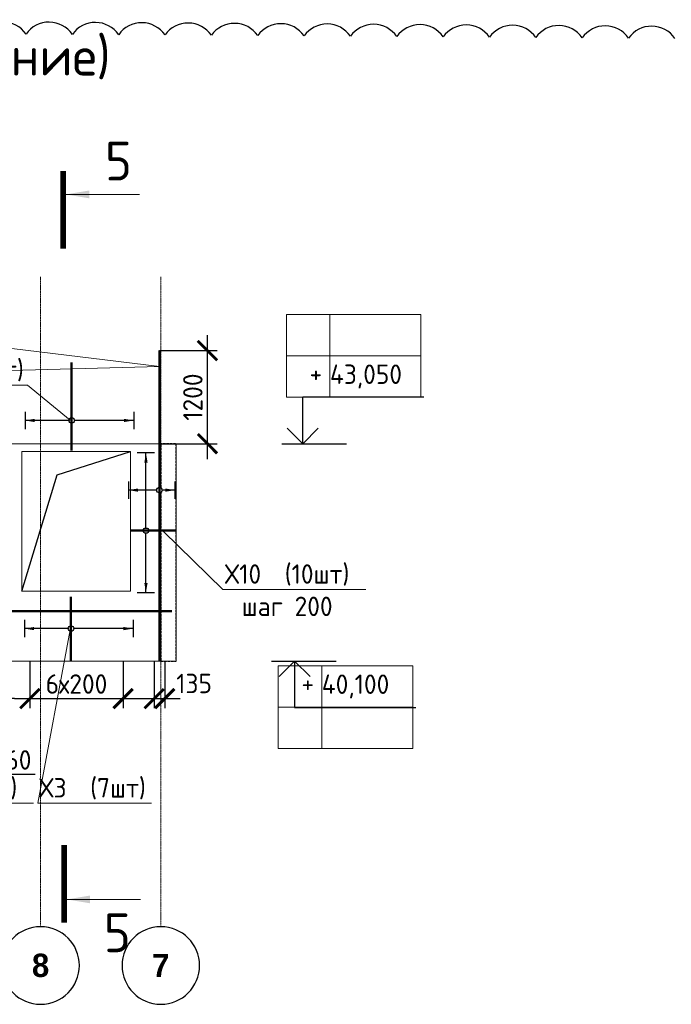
# Model space of a CAD drawing. Header units: millimetres. Extents: x 247266 to 730847, y -636031 to 10052.
# Tile 168 of 196: x 564788 to 573188, y -250164 to -237480. Entities that reach past the tile are written whole.
import ezdxf
from ezdxf import colors
from ezdxf.entities.mleader import LeaderData, LeaderLine
from ezdxf.math import Vec2, Vec3

# ---------------------------------------------------------------- set-up
doc = ezdxf.new("R2010")
doc.units = ezdxf.units.MM
doc.set_wipeout_variables(frame=1)
for name, pattern in [('______5', [1100, 800, -100, 100, -100]), ('________', [0]), ('HIDDEN2', [4.7625, 3.175, -1.5875]), ('осевая', [50.8, 31.75, -6.35, 6.35, -6.35])]:
    doc.linetypes.add(name, pattern=pattern)
for name, color, linetype, lineweight in [('RAZMER', 7, 'Continuous', 15), ('Standard', 7, 'Continuous', 25), ('АрмСтер', 7, 'Continuous', 50), ('АС-Таблицы', 7, 'Continuous', 20), ('Оси', 7, '______5', 18), ('отметки', 7, 'Continuous', 18), ('подоснова', 7, 'Continuous', 5), ('Узлы', 7, 'Continuous', 0)]:
    doc.layers.add(name, color=color, linetype=linetype, lineweight=lineweight)
doc.layers.add('Исправления', color=1, linetype='Continuous')
doc.layers.add('РАЗМЕРЫ', color=7, linetype='Continuous')
doc.styles.add('Century Gothic', font='GOTHIC.TTF')
doc.styles.add('GOST-2.304_Type-B', font='GOST_Common.ttf')
doc.styles.add('ГОСТ', font='GOST_Common.ttf')
doc.dimstyles.new('СПДС', dxfattribs={"dimscale": 100, "dimtxt": 2.5, "dimasz": 2.5, "dimexe": 1.25, "dimexo": 0, "dimtad": 1, "dimdec": 0, "dimtxsty": 'GOST-2.304_Type-B', "dimblk": 'ARCHTICK', "dimcen": 2.5, "dimdle": 2, "dimadec": 0, "dimazin": 2, "dimtfac": 0.75, "dimtdec": 0, "dimtmove": 1, "dimatfit": 3, "dimfxl": 1, "dimtolj": 1, "dimarcsym": 1})

# ---------------------------------------------------------------- blocks, each defined once
blk = doc.blocks.new('NSY101')
at = {"color": 0, "linetype": 'ByBlock', "lineweight": -2}
blk.add_circle((0, 0), 50, dxfattribs=at)
blk = doc.blocks.new('*U3332')
at = {"layer": 'РАЗМЕРЫ'}
for p, q in [((112, 400), (-112, 400)), ((112, -200), (-112, -200))]:
    blk.add_line(p, q, dxfattribs=at)
at = {"layer": 'РАЗМЕРЫ', "ltscale": 15}
blk.add_line((0, -200), (0, 400), dxfattribs=at)
at = {"layer": 'РАЗМЕРЫ'}
for points in [[(0, 400), (21, 275), (-21, 275)], [(0, -200), (21, -75), (-21, -75)]]:
    blk.add_solid(points, dxfattribs=at)
at = {"linetype": 'Continuous', "lineweight": 0}
blk.add_wipeout([(35, 0), (28, 21), (11, 33), (-11, 33), (-28, 21), (-35, 0), (-28, -21), (-11, -33), (11, -33), (28, -21)], dxfattribs=at)
at = {"color": 0, "linetype": 'ByBlock', "lineweight": -2, "ltscale": 100}
blk.add_line((-2203, 0), (1797, 0), dxfattribs=at)
at = {"layer": 'РАЗМЕРЫ'}
blk.add_circle((0, 0), 35, dxfattribs=at)
blk = doc.blocks.new('*U3334')
at = {"layer": 'РАЗМЕРЫ'}
for p, q in [((112, 600), (-112, 600)), ((112, -800), (-112, -800))]:
    blk.add_line(p, q, dxfattribs=at)
at = {"layer": 'РАЗМЕРЫ', "ltscale": 15}
blk.add_line((0, -800), (0, 600), dxfattribs=at)
at = {"layer": 'РАЗМЕРЫ'}
for points in [[(0, 600), (21, 475), (-21, 475)], [(0, -800), (21, -675), (-21, -675)]]:
    blk.add_solid(points, dxfattribs=at)
at = {"linetype": 'Continuous', "lineweight": 0}
blk.add_wipeout([(35, 0), (28, 21), (11, 33), (-11, 33), (-28, 21), (-35, 0), (-28, -21), (-11, -33), (11, -33), (28, -21)], dxfattribs=at)
at = {"color": 0, "linetype": 'ByBlock', "lineweight": -2, "ltscale": 100}
blk.add_line((-419, 0), (411, 0), dxfattribs=at)
at = {"layer": 'РАЗМЕРЫ'}
blk.add_circle((0, 0), 35, dxfattribs=at)
blk = doc.blocks.new('*U3042')
at = {"layer": 'РАЗМЕРЫ'}
for p, q in [((112, 200), (-112, 200)), ((112, -600), (-112, -600))]:
    blk.add_line(p, q, dxfattribs=at)
at = {"layer": 'РАЗМЕРЫ', "ltscale": 15}
blk.add_line((0, -600), (0, 200), dxfattribs=at)
at = {"layer": 'РАЗМЕРЫ'}
for points in [[(0, 200), (21, 75), (-21, 75)], [(0, -600), (21, -475), (-21, -475)]]:
    blk.add_solid(points, dxfattribs=at)
at = {"linetype": 'Continuous', "lineweight": 0}
blk.add_wipeout([(35, 0), (28, 21), (11, 33), (-11, 33), (-28, 21), (-35, 0), (-28, -21), (-11, -33), (11, -33), (28, -21)], dxfattribs=at)
at = {"color": 0, "linetype": 'ByBlock', "lineweight": -2, "ltscale": 100}
blk.add_line((-2445, 0), (4820, 0), dxfattribs=at)
at = {"layer": 'РАЗМЕРЫ'}
blk.add_circle((0, 0), 35, dxfattribs=at)
blk = doc.blocks.new('*U3251')
at = {"layer": 'РАЗМЕРЫ'}
for p, q in [((112, 600), (-112, 600)), ((112, -800), (-112, -800))]:
    blk.add_line(p, q, dxfattribs=at)
at = {"layer": 'РАЗМЕРЫ', "ltscale": 15}
blk.add_line((0, -800), (0, 600), dxfattribs=at)
at = {"layer": 'РАЗМЕРЫ'}
for points in [[(0, 600), (21, 475), (-21, 475)], [(0, -800), (21, -675), (-21, -675)]]:
    blk.add_solid(points, dxfattribs=at)
at = {"linetype": 'Continuous', "lineweight": 0}
blk.add_wipeout([(35, 0), (28, 21), (11, 33), (-11, 33), (-28, 21), (-35, 0), (-28, -21), (-11, -33), (11, -33), (28, -21)], dxfattribs=at)
at = {"color": 0, "linetype": 'ByBlock', "lineweight": -2, "ltscale": 100}
blk.add_line((-389, 0), (746, 0), dxfattribs=at)
at = {"layer": 'РАЗМЕРЫ'}
blk.add_circle((0, 0), 35, dxfattribs=at)
blk = doc.blocks.new('*U3034')
at = {"layer": 'РАЗМЕРЫ'}
for p, q in [((112, 1000), (-112, 1000)), ((112, -800), (-112, -800))]:
    blk.add_line(p, q, dxfattribs=at)
at = {"layer": 'РАЗМЕРЫ', "ltscale": 15}
blk.add_line((0, -800), (0, 1000), dxfattribs=at)
at = {"layer": 'РАЗМЕРЫ'}
for points in [[(0, 1000), (21, 875), (-21, 875)], [(0, -800), (21, -675), (-21, -675)]]:
    blk.add_solid(points, dxfattribs=at)
at = {"linetype": 'Continuous', "lineweight": 0}
blk.add_wipeout([(35, 0), (28, 21), (11, 33), (-11, 33), (-28, 21), (-35, 0), (-28, -21), (-11, -33), (11, -33), (28, -21)], dxfattribs=at)
at = {"color": 0, "linetype": 'ByBlock', "lineweight": -2, "ltscale": 100}
blk.add_line((-193, 0), (387, 0), dxfattribs=at)
at = {"layer": 'РАЗМЕРЫ'}
blk.add_circle((0, 0), 35, dxfattribs=at)
blk = doc.blocks.new('_None')
blk = doc.blocks.new('_ArchTick')
at = {"color": 0, "linetype": 'ByBlock', "const_width": 0.15}
blk.add_lwpolyline([(-0.5, -0.5), (0.5, 0.5)], dxfattribs=at)
blk = doc.blocks.new('*D3407')
at = {"layer": 'DEFPOINTS', "color": 0, "ltscale": 100}
for p in [(566589, -241742), (567208, -241742), (566589, -242942)]:
    blk.add_point(p, dxfattribs=at)
at = {"layer": 'РАЗМЕРЫ', "color": 0, "lineweight": -2}
for p, q in [((567208, -243142), (567208, -241542)), ((566589, -241742), (567333, -241742)), ((566589, -242942), (567333, -242942))]:
    blk.add_line(p, q, dxfattribs=at)
at = {"layer": 'РАЗМЕРЫ', "color": 0, "lineweight": -2, "ltscale": 100, "xscale": 250, "yscale": 250, "zscale": 250}
for p, rotation in [((567208, -241742), 90), ((567208, -242942), 270)]:
    blk.add_blockref('_ArchTick', p, dxfattribs=dict(at, rotation=rotation))
at = {"layer": 'РАЗМЕРЫ', "color": 0, "ltscale": 100, "insert": (567020, -242342), "char_height": 250, "attachment_point": 5, "rotation": 90, "style": 'GOST-2.304_Type-B'}
blk.add_mtext('\\A1;1200', dxfattribs=at)
blk = doc.blocks.new('*D3346')
at = {"layer": 'DEFPOINTS', "color": 0, "ltscale": 100}
for p in [(564362, -245742), (564522, -245742), (564522, -246221)]:
    blk.add_point(p, dxfattribs=at)
at = {"layer": 'РАЗМЕРЫ', "color": 0, "lineweight": -2}
for p, q in [((564362, -245742), (564362, -246346)), ((564522, -245742), (564522, -246346)), ((564162, -246221), (564722, -246221)), ((564437, -247204), (564442, -246221)), ((564987, -247204), (564437, -247204))]:
    blk.add_line(p, q, dxfattribs=at)
at = {"layer": 'РАЗМЕРЫ', "color": 0, "lineweight": -2, "ltscale": 100, "xscale": 250, "yscale": 250, "zscale": 250, "rotation": 180}
blk.add_blockref('_ArchTick', (564362, -246221), dxfattribs=at)
at = {"layer": 'РАЗМЕРЫ', "color": 0, "lineweight": -2, "ltscale": 100, "xscale": 250, "yscale": 250, "zscale": 250}
blk.add_blockref('_ArchTick', (564522, -246221), dxfattribs=at)
at = {"layer": 'РАЗМЕРЫ', "color": 0, "ltscale": 100, "insert": (564712, -247016), "char_height": 250, "attachment_point": 5, "style": 'GOST-2.304_Type-B'}
blk.add_mtext('\\A1;160', dxfattribs=at)
blk = doc.blocks.new('*D3347')
at = {"layer": 'DEFPOINTS', "color": 0, "ltscale": 100}
for p in [(564920, -245748), (566121, -245740), (566121, -246226)]:
    blk.add_point(p, dxfattribs=at)
at = {"layer": 'РАЗМЕРЫ', "color": 0, "lineweight": -2}
for p, q in [((564920, -245748), (564920, -246351)), ((566121, -245740), (566121, -246351)), ((564720, -246226), (566321, -246226))]:
    blk.add_line(p, q, dxfattribs=at)
at = {"layer": 'РАЗМЕРЫ', "color": 0, "lineweight": -2, "ltscale": 100, "xscale": 250, "yscale": 250, "zscale": 250, "rotation": 180}
blk.add_blockref('_ArchTick', (564920, -246226), dxfattribs=at)
at = {"layer": 'РАЗМЕРЫ', "color": 0, "lineweight": -2, "ltscale": 100, "xscale": 250, "yscale": 250, "zscale": 250}
blk.add_blockref('_ArchTick', (566121, -246226), dxfattribs=at)
at = {"layer": 'РАЗМЕРЫ', "color": 0, "ltscale": 100, "insert": (565520, -246038), "char_height": 250, "attachment_point": 5, "style": 'GOST-2.304_Type-B'}
blk.add_mtext('\\A1;6х200', dxfattribs=at)
blk = doc.blocks.new('*D3348')
at = {"layer": 'DEFPOINTS', "color": 0, "ltscale": 100}
for p in [(566522, -245742), (566657, -245742), (566657, -246226)]:
    blk.add_point(p, dxfattribs=at)
at = {"layer": 'РАЗМЕРЫ', "color": 0, "lineweight": -2}
for p, q in [((566522, -245742), (566522, -246351)), ((566657, -245742), (566657, -246351)), ((566322, -246226), (566857, -246226))]:
    blk.add_line(p, q, dxfattribs=at)
at = {"layer": 'РАЗМЕРЫ', "color": 0, "lineweight": -2, "ltscale": 100, "xscale": 250, "yscale": 250, "zscale": 250, "rotation": 180}
blk.add_blockref('_ArchTick', (566522, -246226), dxfattribs=at)
at = {"layer": 'РАЗМЕРЫ', "color": 0, "lineweight": -2, "ltscale": 100, "xscale": 250, "yscale": 250, "zscale": 250}
blk.add_blockref('_ArchTick', (566657, -246226), dxfattribs=at)
at = {"layer": 'РАЗМЕРЫ', "color": 0, "ltscale": 100, "insert": (567036, -246031), "char_height": 250, "attachment_point": 5, "style": 'GOST-2.304_Type-B'}
blk.add_mtext('\\A1;135', dxfattribs=at)
blk = doc.blocks.new('*T3365')
at = {"layer": 'DEFPOINTS', "color": 8, "linetype": 'ByBlock', "lineweight": 0}
for p, q in [((0, 1067), (1734, 1067)), ((0, 0), (0, 1067)), ((561, 0), (561, 1067)), ((1734, 0), (1734, 1067)), ((0, 533), (1734, 533)), ((0, 0), (1734, 0))]:
    blk.add_line(p, q, dxfattribs=at)
at = {"layer": 'АС-Таблицы', "color": 0, "char_height": 250, "style": 'ГОСТ'}
for s, insert, width, attachment_point in [('+', (461, 967), 361.22, 3), ('40,100', (561, 800), 1173.09, 4)]:
    blk.add_mtext(s, dxfattribs=dict(at, insert=insert, width=width, attachment_point=attachment_point))
blk = doc.blocks.new('*T3366')
at = {"layer": 'DEFPOINTS', "color": 8, "linetype": 'ByBlock', "lineweight": 0}
for p, q in [((0, 0), (1734, 0)), ((0, 0), (0, -1067)), ((561, 0), (561, -1067)), ((1734, 0), (1734, -1067)), ((0, -533), (1734, -533)), ((0, -1067), (1734, -1067))]:
    blk.add_line(p, q, dxfattribs=at)
at = {"layer": 'АС-Таблицы', "color": 0, "char_height": 250, "style": 'ГОСТ'}
for s, insert, width, attachment_point in [('+', (461, -633), 361.22, 3), ('43,050', (561, -800), 1173.09, 4)]:
    blk.add_mtext(s, dxfattribs=dict(at, insert=insert, width=width, attachment_point=attachment_point))

msp = doc.modelspace()

# ---------------------------------------------------------------- linework, layer by layer
at = {"linetype": 'HIDDEN2', "transparency": 33554687}
msp.add_lwpolyline([(566806.57, -242941.93), (566606.57, -242941.93), (566606.57, -245741.93), (566806.57, -245741.93)], close=True, dxfattribs=at)
for points in [[(568166.54, -242941.93), (569001.11, -242941.93)], [(568033.21, -245741.93), (568867.77, -245741.93)]]:
    msp.add_lwpolyline(points)
at = {"layer": 'RAZMER', "ltscale": 100}
for p, q in [((568436.02, -242494.58), (568437.54, -242342.81)), ((568437.54, -242340.16), (570000.04, -242340.16)), ((568437.54, -242342.81), (570000.04, -242342.81)), ((568437.54, -242342.81), (570000.04, -242342.81)), ((568330.84, -246189.29), (568332.36, -246336.1)), ((568332.36, -246341.06), (569894.86, -246341.06)), ((568332.36, -246341.06), (569894.86, -246341.06)), ((568332.36, -246343.7), (569894.86, -246343.7))]:
    msp.add_line(p, q, dxfattribs=at)
at = {"layer": 'Standard', "linetype": '________', "lineweight": 0, "transparency": 33554687}
for p, q in [((566806.57, -245741.93), (566806.57, -242941.93)), ((560256.57, -245741.93), (566806.57, -245741.93))]:
    msp.add_line(p, q, dxfattribs=at)
msp.add_lwpolyline([(566806.57, -242941.93), (564226.57, -242941.93), (564226.57, -242741.93), (560256.57, -242741.93)], dxfattribs=at)
msp.add_lwpolyline([(564816.57, -243041.93), (566216.57, -243041.93), (566216.57, -244841.93), (564816.57, -244841.93)], close=True, dxfattribs=at)
at = {"layer": 'Исправления'}
msp.add_lwpolyline([(573234.17, -237720.61, 0.52056705), (572636.68, -237716.62, 0.52056705), (572039.19, -237712.64, 0.52056705), (571441.7, -237708.65, 0.52056705), (570844.21, -237704.66, 0.52056705), (570246.72, -237700.68, 0.52056705), (569649.23, -237696.69, 0.52056705), (569051.73, -237692.71, 0.52056705), (568454.24, -237688.72, 0.52056705), (567856.75, -237684.73, 0.52056705), (567259.26, -237680.75, 0.52056705), (566661.77, -237676.76, 0.52056705), (566064.28, -237672.78, 0.52056705), (565466.79, -237668.79, 0.52056705), (564869.3, -237664.8, 0.52056705), (564271.81, -237660.82, 0.52056705)], format="xyb", dxfattribs=at)
at = {"layer": 'Оси', "linetype": 'осевая', "lineweight": 0, "ltscale": 0.3, "transparency": 33554687}
for p, q in [((565056.57, -240792.17), (565056.57, -249148.29)), ((566606.57, -240792.17), (566606.57, -249148.29))]:
    msp.add_line(p, q, dxfattribs=at)
at = {"layer": 'отметки', "linetype": 'Continuous', "lineweight": 25, "ltscale": 100}
for p, q in [((568436.02, -242941.93), (568436.02, -242341.93)), ((568330.84, -245741.93), (568330.84, -246341.93))]:
    msp.add_line(p, q, dxfattribs=at)
for points in [[(568236.02, -242741.93), (568436.02, -242941.93), (568636.02, -242741.93)], [(568130.84, -245941.93), (568330.84, -245741.93), (568530.84, -245941.93)]]:
    msp.add_lwpolyline(points, dxfattribs=at)
at = {"layer": 'РАЗМЕРЫ'}
msp.add_lwpolyline([(564816.57, -244841.93), (565270.17, -243343.27), (566216.57, -243041.93)], dxfattribs=at)
at = {"layer": 'Узлы', "linetype": 'Continuous', "lineweight": 0}
for p, q in [((565383.07, -239730.63, 400), (566333.07, -239730.63, 400)), ((565395.81, -248812.84, 200), (566345.81, -248812.84, 200))]:
    msp.add_line(p, q, dxfattribs=at)
at = {"layer": 'Узлы', "linetype": 'Continuous', "lineweight": 0, "const_width": 70}
for points, elevation in [([(565348.07, -239430.63), (565348.07, -240430.63)], 400), ([(565360.81, -249112.84), (565360.81, -248112.84)], 200)]:
    msp.add_lwpolyline(points, dxfattribs=dict(at, elevation=elevation))
at = {"layer": 'Узлы', "linetype": 'Continuous', "lineweight": 0}
for points in [[(565383.07, -239730.63, 400), (565683.52, -239780.9, 400), (565683.52, -239680.35, 400)], [(565395.81, -248812.84, 200), (565696.26, -248863.12, 200), (565696.26, -248762.56, 200)]]:
    msp.add_solid(points, dxfattribs=at)

# ---------------------------------------------------------------- block references
for name, p in [('*T3366', (568226.6, -241276.14)), ('*T3365', (568121.42, -246869.43))]:
    msp.add_blockref(name, p)
at = {"layer": 'Оси', "linetype": 'Continuous', "lineweight": 25, "transparency": 33554687, "xscale": -9.999999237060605, "yscale": 9.999999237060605, "zscale": 9.999999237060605}
for p in [(565057.11, -249664.16), (566607.11, -249664.16)]:
    msp.add_blockref('NSY101', p, dxfattribs=at)

# ---------------------------------------------------------------- texts
at = {"layer": 'Оси', "linetype": 'Continuous', "lineweight": 25, "transparency": 33554687, "char_height": 300, "width": 385, "attachment_point": 5, "style": 'Century Gothic'}
for s, insert in [('\\A1;{\\fCentury Gothic|i0|b1;\\H300.000000;\\W1.000000;\\C16;8}\\P', (565057.11, -249664.16)), ('\\A1;{\\fCentury Gothic|i0|b1;\\H300.000000;\\W1.000000;\\C16;7}\\P', (566607.11, -249664.16))]:
    msp.add_mtext(s, dxfattribs=dict(at, insert=insert))
at = {"layer": 'РАЗМЕРЫ', "insert": (563166.08, -238016.92), "char_height": 500, "attachment_point": 5, "style": 'GOST-2.304_Type-B'}
msp.add_mtext_dynamic_manual_height_columns('в-в (армирование)', width=5972.4511, gutter_width=625, heights=[0], dxfattribs=at)
at = {"layer": 'Узлы', "linetype": 'Continuous', "lineweight": 0, "char_height": 500, "attachment_point": 5, "style": 'GOST-2.304_Type-B'}
for insert in [(566061.11, -239300.63, 400), (566045.81, -249242.84, 200)]:
    msp.add_mtext_dynamic_manual_height_columns('5', width=723.8798, gutter_width=25, heights=[0], dxfattribs=dict(at, insert=insert))

# ---------------------------------------------------------------- next in the draw order: block references
at = {"layer": 'АрмСтер', "ltscale": 15, "rotation": 90}
msp.add_blockref('*U3332', (566588.83, -243540.09), dxfattribs=at)

# ---------------------------------------------------------------- next in the draw order: block references
for name, p in [('*U3251', (565457.42, -242642.48)), ('*U3334', (565449.27, -245323.8))]:
    msp.add_blockref(name, p, dxfattribs=at)

# ---------------------------------------------------------------- next in the draw order: block references
at = {"layer": 'АрмСтер', "ltscale": 15}
msp.add_blockref('*U3042', (561929.08, -245099.7), dxfattribs=at)

# ---------------------------------------------------------------- next in the draw order: leaders
at = {"layer": 'подоснова'}
ml = msp.add_multileader_mtext('Standard', dxfattribs=at)
ml.set_content('3  ', color=256, style='GOST-2.304_Type-B')
ml.set_leader_properties(color=256, linetype='ByLayer', lineweight=15)
ml.set_arrow_properties(name='NONE')
ml.build(insert=Vec2(0, 0))
ml.multileader.update_dxf_attribs({"text_left_attachment_type": 6, "text_right_attachment_type": 6, "dogleg_length": 10, "arrow_head_size": 18})
ctx = ml.context
ctx.base_point, ctx.char_height, ctx.arrow_head_size, ctx.landing_gap_size, ctx.plane_origin = Vec3(558184.1, -240944.01), 250, 18, 20, Vec3(553971.35, -238138.1)
ctx.left_attachment, ctx.right_attachment, ctx.text_align_type = 6, 6, 1
notes = []
notes.append((ctx, [(1, (1, 1, 0), (558359.17, -240944.26), (-1, 0), 10, [(3, [(559837.48, -241851.55), (563148.98, -242037.25), (566588.83, -241949.13)], 0, [])])]))
ctx.mtext.insert, ctx.mtext.alignment, ctx.mtext.flow_direction = Vec3(558266.6, -240644.01), 2, 5
ml = msp.add_multileader_mtext('Standard', dxfattribs=at)
ml.set_content('Х5 (7шт)', color=256, style='GOST-2.304_Type-B')
ml.set_leader_properties(color=256, linetype='ByLayer', lineweight=15)
ml.set_arrow_properties(name='NONE')
ml.build(insert=Vec2(0, 0))
ml.multileader.update_dxf_attribs({"text_left_attachment_type": 6, "text_right_attachment_type": 6, "dogleg_length": 10, "arrow_head_size": 18})
ctx = ml.context
ctx.base_point, ctx.char_height, ctx.arrow_head_size, ctx.landing_gap_size, ctx.plane_origin = Vec3(563577.5, -242163.05), 250, 18, 20, Vec3(560641.67, -238787.87)
ctx.left_attachment, ctx.right_attachment, ctx.text_align_type = 6, 6, 1
notes.append((ctx, [(0, (1, 1, 0), (564888.68, -242188.07), (-1, 0), 10, [(0, [(565439.45, -242639.08)], 0, [])])]))
ctx.mtext.insert, ctx.mtext.alignment, ctx.mtext.flow_direction = Vec3(564227.8, -241863.05), 2, 5
for ctx, leaders in notes:
    for number, flags, end, landing, length, lines in leaders:
        leader = LeaderData()
        leader.index, (leader.has_last_leader_line, leader.has_dogleg_vector, leader.attachment_direction) = number, flags
        leader.last_leader_point, leader.dogleg_vector, leader.dogleg_length = Vec3(end), Vec3(landing), length
        for number, points, colour, breaks in lines:
            line = LeaderLine()
            line.index, line.vertices, line.color, line.breaks = number, Vec3.list(points), colors.encode_raw_color(colour), breaks
            leader.lines.append(line)
        ctx.leaders.append(leader)

# ---------------------------------------------------------------- next in the draw order: block references
at = {"layer": 'АрмСтер', "ltscale": 15}
msp.add_blockref('*U3034', (566415.66, -244061.32), dxfattribs=at)

# ---------------------------------------------------------------- next in the draw order: dimensions: what is measured, and where the dimension line sits
at = {"layer": 'РАЗМЕРЫ'}
for base, p1, p2, picture, middle in [((564522.13, -246220.99), (564362.13, -245742.01, 0), (564522.13, -245742.01), '*D3346', (564499.13, -247203.73)), ((566656.93, -246226), (566522.13, -245742.01), (566656.93, -245742.01, 360), '*D3348', (567035.51, -246218.64))]:
    dim = msp.add_linear_dim(base=base, p1=p1, p2=p2, dimstyle='СПДС', dxfattribs=at)
    dim.commit()
    dim.dimension.update_dxf_attribs({"geometry": picture, "text_midpoint": middle, "dimtype": 160})
dim = msp.add_linear_dim(base=(566120.68, -246226), p1=(564919.53, -245747.85), p2=(566120.68, -245739.93), text='6х200', dimstyle='СПДС', dxfattribs=at)
dim.commit()
dim.dimension.update_dxf_attribs({"geometry": '*D3347', "text_midpoint": (565520.11, -246038.38)})

# ---------------------------------------------------------------- next in the draw order: leaders
at = {"layer": 'подоснова'}
ml = msp.add_multileader_mtext('Standard', dxfattribs=at)
ml.set_content('1 (2х7шт)', color=256, style='GOST-2.304_Type-B')
ml.set_leader_properties(color=256, linetype='ByLayer', lineweight=15)
ml.set_arrow_properties(name='NONE')
ml.build(insert=Vec2(0, 0))
ml.multileader.update_dxf_attribs({"text_left_attachment_type": 6, "text_right_attachment_type": 6, "dogleg_length": 10, "arrow_head_size": 18})
ctx = ml.context
ctx.base_point, ctx.char_height, ctx.arrow_head_size, ctx.landing_gap_size, ctx.plane_origin = Vec3(563427.11, -247550), 250, 18, 20, Vec3(558973.07, -244174.82)
ctx.left_attachment, ctx.right_attachment, ctx.text_align_type = 6, 6, 1
notes = []
notes.append((ctx, [(0, (1, 1, 0), (563416.49, -247575.03), (1, 0), 10, [(0, [(563938.06, -245099.7)], 0, [])])]))
ctx.mtext.insert, ctx.mtext.alignment, ctx.mtext.flow_direction = Vec3(564114.91, -247250), 2, 5
ml = msp.add_multileader_mtext('Standard', dxfattribs=at)
ml.set_content('Х3  (7шт)', color=256, style='GOST-2.304_Type-B')
ml.set_leader_properties(color=256, linetype='ByLayer', lineweight=15)
ml.set_arrow_properties(name='NONE')
ml.build(insert=Vec2(0, 0))
ml.multileader.update_dxf_attribs({"text_left_attachment_type": 6, "text_right_attachment_type": 6, "dogleg_length": 10, "arrow_head_size": 18})
ctx = ml.context
ctx.base_point, ctx.char_height, ctx.arrow_head_size, ctx.landing_gap_size, ctx.plane_origin = Vec3(565033.86, -247550), 250, 18, 20, Vec3(560641.67, -244174.82)
ctx.left_attachment, ctx.right_attachment, ctx.text_align_type = 6, 6, 1
notes.append((ctx, [(0, (1, 1, 0), (565023.29, -247575.03), (1, 0), 10, [(0, [(565439.45, -245341.34)], 0, [])])]))
ctx.mtext.insert, ctx.mtext.alignment, ctx.mtext.flow_direction = Vec3(565726.96, -247250), 2, 5
for ctx, leaders in notes:
    for number, flags, end, landing, length, lines in leaders:
        leader = LeaderData()
        leader.index, (leader.has_last_leader_line, leader.has_dogleg_vector, leader.attachment_direction) = number, flags
        leader.last_leader_point, leader.dogleg_vector, leader.dogleg_length = Vec3(end), Vec3(landing), length
        for number, points, colour, breaks in lines:
            line = LeaderLine()
            line.index, line.vertices, line.color, line.breaks = number, Vec3.list(points), colors.encode_raw_color(colour), breaks
            leader.lines.append(line)
        ctx.leaders.append(leader)

# ---------------------------------------------------------------- next in the draw order: dimensions: what is measured, and where the dimension line sits
at = {"layer": 'РАЗМЕРЫ'}
dim = msp.add_linear_dim(base=(567207.81, -241741.93), p1=(566588.83, -242941.93), p2=(566588.83, -241741.93), angle=90, dimstyle='СПДС', dxfattribs=at)
dim.commit()
dim.dimension.update_dxf_attribs({"geometry": '*D3407', "text_midpoint": (567020.19, -242341.93)})

# ---------------------------------------------------------------- next in the draw order: leaders
at = {"layer": 'подоснова'}
ml = msp.add_multileader_mtext('Standard', dxfattribs=at)
ml.set_content('Х10  (10шт)\\Pшаг 200', color=256, style='GOST-2.304_Type-B')
ml.set_leader_properties(color=256, linetype='ByLayer', lineweight=15)
ml.set_arrow_properties(name='NONE')
ml.build(insert=Vec2(0, 0))
ml.multileader.update_dxf_attribs({"text_left_attachment_type": 6, "text_right_attachment_type": 6, "dogleg_length": 10, "arrow_head_size": 18})
ctx = ml.context
ctx.base_point, ctx.char_height, ctx.arrow_head_size, ctx.landing_gap_size, ctx.plane_origin = Vec3(567417.59, -244795.84), 250, 18, 20, Vec3(562783.99, -240693.31)
ctx.left_attachment, ctx.right_attachment, ctx.text_align_type = 6, 6, 1
notes = []
notes.append((ctx, [(0, (1, 1, 0), (567406.9, -244820.86), (1, 0), 10, [(0, [(566641.72, -244074.48)], 0, [])])]))
ctx.mtext.insert, ctx.mtext.alignment, ctx.mtext.flow_direction = Vec3(568235.7, -244495.84), 2, 5
for ctx, leaders in notes:
    for number, flags, end, landing, length, lines in leaders:
        leader = LeaderData()
        leader.index, (leader.has_last_leader_line, leader.has_dogleg_vector, leader.attachment_direction) = number, flags
        leader.last_leader_point, leader.dogleg_vector, leader.dogleg_length = Vec3(end), Vec3(landing), length
        for number, points, colour, breaks in lines:
            line = LeaderLine()
            line.index, line.vertices, line.color, line.breaks = number, Vec3.list(points), colors.encode_raw_color(colour), breaks
            leader.lines.append(line)
        ctx.leaders.append(leader)

doc.saveas('drawing.dxf')
